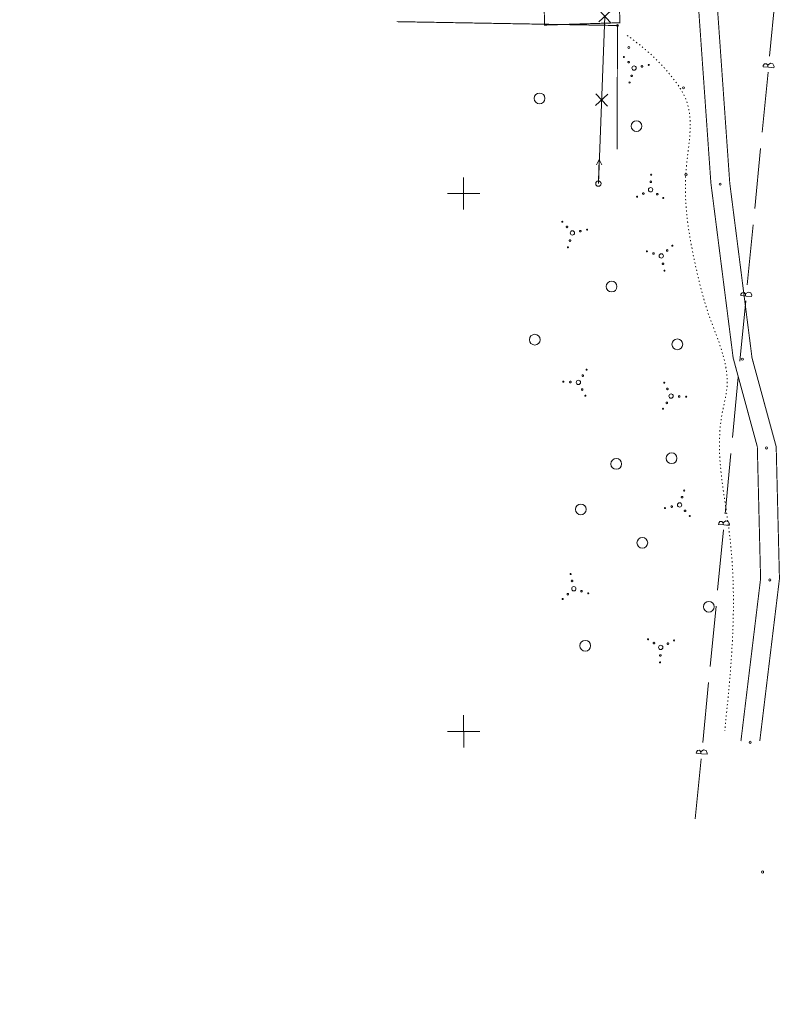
# Model space of a CAD drawing. Header units: millimetres. Extents: x 0 to 1188, y 0 to 841.
# Tile 1 of 76: x 0 to 141, y 0 to 183. Entities that reach past the tile are written whole.
import ezdxf

# ---------------------------------------------------------------- set-up
doc = ezdxf.new("R2010")
doc.units = ezdxf.units.MM
for name, pattern in [('K5LT32789', [0]), ('K5LT32797', [0]), ('K5LT32813', [0]), ('K5LT32814', [0]), ('K5LT32815', [3.5, 2.5, -1]), ('K5LT32816', [3.2, 3, -0.2]), ('K5LT32817', [0.7, 0.2, -0.5]), ('K5LT32819', [0]), ('K5LT32826', [1, 0.5, -0.5])]:
    doc.linetypes.add(name, pattern=pattern)
doc.layers.add('Системный слой', color=7, linetype='Continuous')

# ---------------------------------------------------------------- blocks, each defined once
blk = doc.blocks.new('U17')
at = {"layer": 'Системный слой', "color": 7, "linetype": 'K5LT32813', "lineweight": 18}
for p, q in [((108.81, 183.67), (107.59, 152.56)), ((109.96, 184.72), (107.67, 182.61)), ((107.75, 184.81), (109.87, 182.52)), ((109.34, 169.17), (107.05, 167.06)), ((107.14, 169.26), (109.26, 166.97))]:
    blk.add_line(p, q, dxfattribs=at)
blk = doc.blocks.new('U24')
at = {"layer": 'Системный слой', "color": 5, "linetype": 'K5LT32819', "lineweight": 18, "true_color": 0x0000ff}
for p, q in [((139.43, 176.28), (140.52, 187.47)), ((138.26, 174.54), (138.23, 174.3)), ((139.23, 174.2), (138.23, 174.3)), ((138.26, 174.54), (138.47, 174.84)), ((138.47, 174.84), (138.84, 174.85)), ((138.84, 174.85), (139.08, 174.57)), ((139.09, 174.44), (139.07, 174.22)), ((139.08, 174.57), (139.09, 174.44)), ((139.16, 174.66), (139.09, 174.44)), ((139.57, 174.96), (139.16, 174.66)), ((139.23, 174.2), (140.22, 174.1)), ((140.05, 174.82), (139.57, 174.96)), ((140.25, 174.35), (140.05, 174.82)), ((140.25, 174.35), (140.22, 174.1)), ((138.05, 162.1), (139.14, 173.29)), ((136.67, 147.91), (137.76, 159.11)), ((135.28, 133.73), (136.37, 144.93)), ((134.11, 132), (134.09, 131.75)), ((134.11, 132), (134.33, 132.29)), ((134.33, 132.29), (134.7, 132.31)), ((134.7, 132.31), (134.93, 132.03)), ((134.93, 132.03), (134.95, 131.9)), ((134.95, 131.9), (134.93, 131.67)), ((135.01, 132.12), (134.95, 131.9)), ((135.42, 132.41), (135.01, 132.12)), ((135.91, 132.27), (135.42, 132.41)), ((136.1, 131.8), (135.91, 132.27)), ((136.1, 131.8), (136.08, 131.56)), ((133.9, 119.55), (134.99, 130.75)), ((135.08, 131.66), (134.09, 131.75)), ((135.08, 131.66), (136.08, 131.56)), ((132.52, 105.37), (133.61, 116.56)), ((131.14, 91.19), (132.23, 102.38)), ((129.97, 89.45), (130.18, 89.75)), ((130.18, 89.75), (130.55, 89.76)), ((130.55, 89.76), (130.79, 89.48)), ((131.28, 89.86), (130.87, 89.57)), ((131.77, 89.72), (131.28, 89.86)), ((131.96, 89.26), (131.77, 89.72)), ((129.76, 77), (130.85, 88.2)), ((129.97, 89.45), (129.94, 89.21)), ((130.94, 89.11), (129.94, 89.21)), ((130.8, 89.35), (130.78, 89.12)), ((130.79, 89.48), (130.8, 89.35)), ((130.87, 89.57), (130.8, 89.35)), ((130.94, 89.11), (131.93, 89.01)), ((131.96, 89.26), (131.93, 89.01)), ((128.38, 62.82), (129.47, 74.02)), ((127, 48.64), (128.09, 59.83)), ((125.82, 46.9), (125.8, 46.66)), ((126.79, 46.56), (125.8, 46.66)), ((125.82, 46.9), (126.04, 47.2)), ((126.04, 47.2), (126.41, 47.22)), ((126.41, 47.22), (126.65, 46.94)), ((126.66, 46.8), (126.64, 46.58)), ((126.65, 46.94), (126.66, 46.8)), ((126.73, 47.02), (126.66, 46.8)), ((127.14, 47.32), (126.73, 47.02)), ((126.79, 46.56), (127.79, 46.47)), ((127.62, 47.18), (127.14, 47.32)), ((127.81, 46.71), (127.62, 47.18)), ((127.81, 46.71), (127.79, 46.47)), ((125.61, 34.46), (126.7, 45.65))]:
    blk.add_line(p, q, dxfattribs=at)
blk = doc.blocks.new('U232')
at = {"layer": 'Системный слой', "color": 7, "linetype": 'K5LT32797', "lineweight": 18}
blk.add_circle((107.59, 152.56), 0.5, dxfattribs=at)
blk = doc.blocks.new('U233')
at = {"layer": 'Системный слой', "color": 7, "linetype": 'K5LT32797', "lineweight": 18}
for p, q in [((107.76, 157.06), (107.22, 156.08)), ((107.61, 153.06), (107.76, 157.06)), ((107.76, 157.06), (108.22, 156.04))]:
    blk.add_line(p, q, dxfattribs=at)
blk = doc.blocks.new('U340')
at = {"layer": 'Системный слой', "color": 7, "linetype": 'K5LT32789', "const_width": 0.18}
for points in [[(112.27, 176.03, 1), (112.41, 176.16, 1)], [(113.11, 175.04, 1), (113.33, 175.24, 1)], [(115.58, 174.25, 1), (115.81, 174.45, 1)], [(116.89, 174.57, 1), (117.04, 174.7, 1)], [(113.67, 172.5, 1), (113.89, 172.7, 1)], [(113.31, 171.29, 1), (113.46, 171.43, 1)]]:
    blk.add_lwpolyline(points, format="xyb", close=True, dxfattribs=at)
at = {"layer": 'Системный слой', "color": 7, "linetype": 'K5LT32797', "lineweight": 18}
blk.add_circle((114.23, 174.03), 0.4, dxfattribs=at)
blk = doc.blocks.new('U341')
at = {"layer": 'Системный слой', "color": 7, "linetype": 'K5LT32789', "const_width": 0.18}
for points in [[(117.31, 154.21, 1), (117.51, 154.2, 1)], [(117.2, 152.91, 1), (117.5, 152.9, 1)], [(114.7, 150.12, 1), (114.9, 150.11, 1)], [(115.8, 150.72, 1), (116.1, 150.71, 1)], [(118.4, 150.61, 1), (118.7, 150.59, 1)], [(119.55, 149.91, 1), (119.75, 149.9, 1)]]:
    blk.add_lwpolyline(points, format="xyb", close=True, dxfattribs=at)
at = {"layer": 'Системный слой', "color": 7, "linetype": 'K5LT32797', "lineweight": 18}
blk.add_circle((117.29, 151.41), 0.4, dxfattribs=at)
blk = doc.blocks.new('U342')
at = {"layer": 'Системный слой', "color": 7, "linetype": 'K5LT32789', "const_width": 0.18}
for points in [[(121.28, 141.09, 1), (121.42, 140.94, 1)], [(116.55, 140.04, 1), (116.68, 139.9, 1)], [(117.75, 139.69, 1), (117.95, 139.47, 1)], [(120.29, 140.25, 1), (120.49, 140.03, 1)], [(119.51, 137.77, 1), (119.71, 137.55, 1)], [(119.82, 136.46, 1), (119.95, 136.32, 1)]]:
    blk.add_lwpolyline(points, format="xyb", close=True, dxfattribs=at)
at = {"layer": 'Системный слой', "color": 7, "linetype": 'K5LT32797', "lineweight": 18}
blk.add_circle((119.28, 139.12), 0.4, dxfattribs=at)
blk = doc.blocks.new('U343')
at = {"layer": 'Системный слой', "color": 7, "linetype": 'K5LT32789', "const_width": 0.18}
for points in [[(119.84, 115.65, 1), (119.83, 115.45, 1)], [(120.44, 114.55, 1), (120.42, 114.25, 1)], [(120.32, 111.95, 1), (120.31, 111.65, 1)], [(122.63, 113.15, 1), (122.61, 112.85, 1)], [(123.92, 113.04, 1), (123.91, 112.84, 1)], [(119.62, 110.8, 1), (119.61, 110.6, 1)]]:
    blk.add_lwpolyline(points, format="xyb", close=True, dxfattribs=at)
at = {"layer": 'Системный слой', "color": 7, "linetype": 'K5LT32797', "lineweight": 18}
blk.add_circle((121.12, 113.06), 0.4, dxfattribs=at)
blk = doc.blocks.new('U344')
at = {"layer": 'Системный слой', "color": 7, "linetype": 'K5LT32789', "const_width": 0.18}
for points in [[(123.62, 95.58, 1), (123.47, 95.44, 1)], [(123.27, 94.37, 1), (123.04, 94.17, 1)], [(120.04, 92.3, 1), (119.89, 92.17, 1)], [(121.35, 92.62, 1), (121.13, 92.42, 1)], [(123.83, 91.83, 1), (123.6, 91.63, 1)], [(124.67, 90.84, 1), (124.52, 90.71, 1)]]:
    blk.add_lwpolyline(points, format="xyb", close=True, dxfattribs=at)
at = {"layer": 'Системный слой', "color": 7, "linetype": 'K5LT32797', "lineweight": 18}
blk.add_circle((122.7, 92.84), 0.4, dxfattribs=at)
blk = doc.blocks.new('U345')
at = {"layer": 'Системный слой', "color": 7, "linetype": 'K5LT32789', "const_width": 0.18}
for points in [[(116.93, 67.85, 1), (116.73, 67.86, 1)], [(121.78, 67.63, 1), (121.58, 67.64, 1)], [(118.08, 67.15, 1), (117.78, 67.16, 1)], [(120.67, 67.03, 1), (120.37, 67.05, 1)], [(119.27, 64.84, 1), (118.97, 64.86, 1)], [(119.17, 63.55, 1), (118.97, 63.56, 1)]]:
    blk.add_lwpolyline(points, format="xyb", close=True, dxfattribs=at)
at = {"layer": 'Системный слой', "color": 7, "linetype": 'K5LT32797', "lineweight": 18}
blk.add_circle((119.19, 66.35), 0.4, dxfattribs=at)
blk = doc.blocks.new('U346')
at = {"layer": 'Системный слой', "color": 7, "linetype": 'K5LT32789', "const_width": 0.18}
for points in [[(102.49, 79.9, 1), (102.36, 80.05, 1)], [(102.81, 78.6, 1), (102.6, 78.82, 1)], [(104.56, 76.68, 1), (104.36, 76.9, 1)], [(101.03, 75.28, 1), (100.89, 75.43, 1)], [(102.02, 76.12, 1), (101.82, 76.34, 1)], [(105.77, 76.33, 1), (105.63, 76.47, 1)]]:
    blk.add_lwpolyline(points, format="xyb", close=True, dxfattribs=at)
at = {"layer": 'Системный слой', "color": 7, "linetype": 'K5LT32797', "lineweight": 18}
blk.add_circle((103.03, 77.24), 0.4, dxfattribs=at)
blk = doc.blocks.new('U347')
at = {"layer": 'Системный слой', "color": 7, "linetype": 'K5LT32789', "const_width": 0.18}
for points in [[(105.39, 117.87, 1), (105.4, 118.07, 1)], [(101.08, 115.64, 1), (101.09, 115.84, 1)], [(102.38, 115.53, 1), (102.39, 115.83, 1)], [(104.69, 116.72, 1), (104.7, 117.02, 1)], [(104.57, 114.13, 1), (104.58, 114.43, 1)], [(105.17, 113.03, 1), (105.18, 113.23, 1)]]:
    blk.add_lwpolyline(points, format="xyb", close=True, dxfattribs=at)
at = {"layer": 'Системный слой', "color": 7, "linetype": 'K5LT32797', "lineweight": 18}
blk.add_circle((103.89, 115.61), 0.4, dxfattribs=at)
blk = doc.blocks.new('U348')
at = {"layer": 'Системный слой', "color": 7, "linetype": 'K5LT32789', "const_width": 0.18}
for points in [[(100.81, 145.4, 1), (100.96, 145.54, 1)], [(101.65, 144.41, 1), (101.87, 144.61, 1)], [(104.13, 143.63, 1), (104.35, 143.83, 1)], [(105.43, 143.94, 1), (105.58, 144.07, 1)], [(102.21, 141.87, 1), (102.43, 142.07, 1)], [(101.85, 140.67, 1), (102, 140.8, 1)]]:
    blk.add_lwpolyline(points, format="xyb", close=True, dxfattribs=at)
at = {"layer": 'Системный слой', "color": 7, "linetype": 'K5LT32797', "lineweight": 18}
blk.add_circle((102.77, 143.4), 0.4, dxfattribs=at)
blk = doc.blocks.new('U424')
at = {"layer": 'Системный слой', "color": 7, "linetype": 'K5LT32797', "lineweight": 18}
blk.add_circle((128.13, 73.91), 1, dxfattribs=at)
blk = doc.blocks.new('U425')
at = {"layer": 'Системный слой', "color": 7, "linetype": 'K5LT32797', "lineweight": 18}
blk.add_circle((115.76, 85.79), 1, dxfattribs=at)
blk = doc.blocks.new('U426')
at = {"layer": 'Системный слой', "color": 7, "linetype": 'K5LT32797', "lineweight": 18}
blk.add_circle((121.21, 101.51), 1, dxfattribs=at)
blk = doc.blocks.new('U427')
at = {"layer": 'Системный слой', "color": 7, "linetype": 'K5LT32797', "lineweight": 18}
blk.add_circle((122.28, 122.69), 1, dxfattribs=at)
blk = doc.blocks.new('U428')
at = {"layer": 'Системный слой', "color": 7, "linetype": 'K5LT32797', "lineweight": 18}
blk.add_circle((110.05, 133.43), 1, dxfattribs=at)
blk = doc.blocks.new('U429')
at = {"layer": 'Системный слой', "color": 7, "linetype": 'K5LT32797', "lineweight": 18}
blk.add_circle((104.33, 92), 1, dxfattribs=at)
blk = doc.blocks.new('U430')
at = {"layer": 'Системный слой', "color": 7, "linetype": 'K5LT32797', "lineweight": 18}
blk.add_circle((110.92, 100.45), 1, dxfattribs=at)
blk = doc.blocks.new('U431')
at = {"layer": 'Системный слой', "color": 7, "linetype": 'K5LT32797', "lineweight": 18}
blk.add_circle((95.77, 123.55), 1, dxfattribs=at)
blk = doc.blocks.new('U432')
at = {"layer": 'Системный слой', "color": 7, "linetype": 'K5LT32797', "lineweight": 18}
blk.add_circle((114.68, 163.25), 1, dxfattribs=at)
blk = doc.blocks.new('U433')
at = {"layer": 'Системный слой', "color": 7, "linetype": 'K5LT32797', "lineweight": 18}
blk.add_circle((96.66, 168.4), 1, dxfattribs=at)
blk = doc.blocks.new('U434')
at = {"layer": 'Системный слой', "color": 7, "linetype": 'K5LT32797', "lineweight": 18}
blk.add_circle((105.16, 66.66), 1, dxfattribs=at)

msp = doc.modelspace()

# ---------------------------------------------------------------- linework, layer by layer
at = {"layer": 'Системный слой', "color": 3, "linetype": 'K5LT32814', "lineweight": 18, "true_color": 0x00ff00}
for p, q in [((82.538364, 153.726901), (82.538911, 147.726901)), ((85.538637, 150.727174), (79.538637, 150.726628)), ((82.547473, 53.726901), (82.54802, 47.726901)), ((85.547747, 50.727175), (79.547747, 50.726628))]:
    msp.add_line(p, q, dxfattribs=at)
at = {"layer": 'Системный слой', "color": 7, "linetype": 'K5LT32789', "const_width": 0.18}
msp.add_lwpolyline([(139.547941, 327.321339), (129.115662, 245.441076), (125.164649, 200.285612), (128.512728, 152.680166), (132.65365, 120.15459), (137.146671, 103.641529), (137.753382, 79.096084), (134.095566, 48.921931)], dxfattribs=at)
at = {"layer": 'Системный слой', "color": 7, "linetype": 'K5LT32815', "const_width": 0.18}
msp.add_lwpolyline([(143.055832, 327.325787), (132.623553, 245.445524), (128.672539, 200.29006), (132.020618, 152.684614), (136.161541, 120.159038), (140.654562, 103.645977), (141.261273, 79.100532), (137.603457, 48.926379)], dxfattribs=at)
at = {"layer": 'Системный слой', "color": 7, "linetype": 'K5LT32826', "const_width": 0.18}
msp.add_lwpolyline([(97.285553, 196.468423), (111.148075, 196.904441), (111.602009, 182.472318), (97.587828, 182.03153)], close=True, dxfattribs=at)
at = {"layer": 'Системный слой', "color": 8, "linetype": 'K5LT32816', "true_color": 0x808080, "const_width": 0.18}
msp.add_lwpolyline([(70.076757, 182.670116), (111.153564, 181.952299), (111.136698, 177.732431), (111.061606, 158.944675)], dxfattribs=at)
at = {"layer": 'Системный слой', "color": 7, "linetype": 'K5LT32797', "lineweight": 18}
for centre in [(111.153564, 181.952299), (113.252796, 177.852472), (123.420557, 170.368663), (123.884557, 154.211985), (130.229816, 152.461394), (134.370738, 119.935818), (138.863759, 103.422757), (139.470471, 78.877311), (135.812655, 48.703158), (138.125736, 24.58405)]:
    msp.add_circle(centre, 0.2, dxfattribs=at)
at = {"layer": 'Системный слой', "color": 7, "linetype": 'K5LT32817', "lineweight": 18}
msp.add_open_spline([(112.960489, 180.123976), (114.347425, 179.079173), (117.166561, 176.955468), (120.9575, 172.984574), (125.92292, 166.164815), (122.577371, 152.774359), (124.98673, 139.79652), (128.212703, 126.594292), (132.733745, 117.839836), (128.79332, 104.044895), (132.769368, 87.991361), (132.8755, 68.352623), (131.636657, 56.206988), (131.08724, 50.820487)], degree=3, knots=[0, 0, 0, 0, 2.5960402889, 5.2768034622, 8.2835446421, 14.7045002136, 24.2556905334, 28.052468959, 35.2565800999, 37.8981146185, 49.0635991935, 59.2460450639, 67.3606562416, 67.3606562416, 67.3606562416, 67.3606562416], dxfattribs=at)

# ---------------------------------------------------------------- block references
at = {"layer": 'Системный слой'}
for name in ['U17', 'U24', 'U340', 'U433', 'U432', 'U233', 'U341', 'U232', 'U348', 'U342', 'U428', 'U431', 'U427', 'U347', 'U343', 'U426', 'U430', 'U344', 'U429', 'U425', 'U346', 'U424', 'U345', 'U434']:
    msp.add_blockref(name, (0, 0), dxfattribs=at)

doc.saveas('drawing.dxf')
